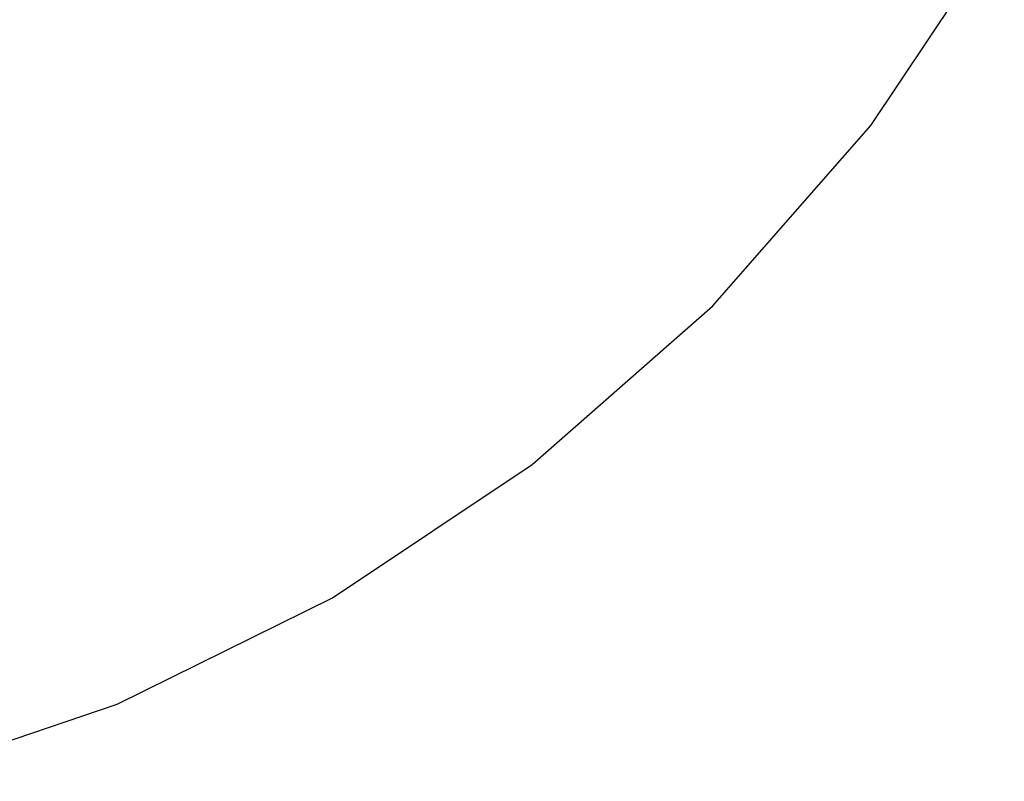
# Model space of a CAD drawing. Extents: x -795 to 1205, y -1287 to 1721.
# Tile 17 of 35: x 535 to 1071, y -244 to 170. Entities that reach past the tile are written whole.
import ezdxf

# ---------------------------------------------------------------- set-up
doc = ezdxf.new("R2010")
doc.units = 0
doc.layers.get('0').update_dxf_attribs({"linetype": 'CONTINUOUS'})

msp = doc.modelspace()

# ---------------------------------------------------------------- linework, layer by layer
for p, q in [((998.52, 112.69), (1071.19, 221.46)), ((912.27, 14.35), (998.52, 112.69)), ((813.93, -71.9), (912.27, 14.35)), ((705.17, -144.57), (813.93, -71.9)), ((587.85, -202.42), (705.17, -144.57)), ((463.99, -244.47), (587.85, -202.42))]:
    msp.add_line(p, q)

doc.saveas('drawing.dxf')
